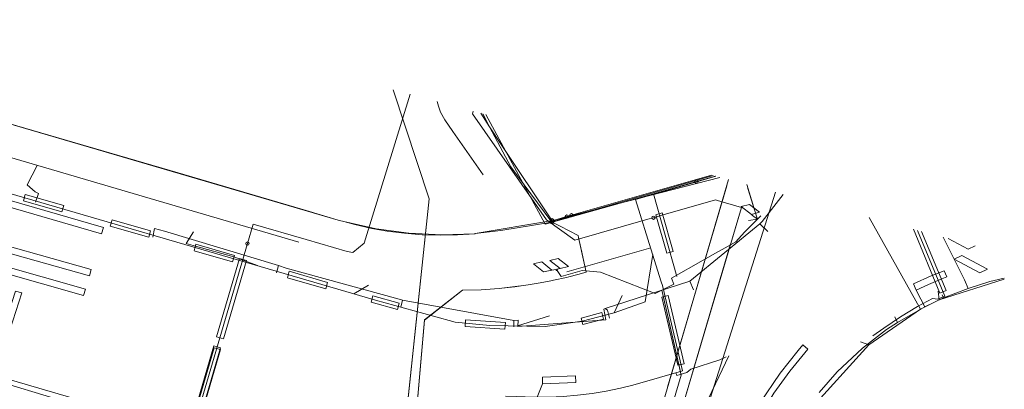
# Model space of a CAD drawing. Header units: metres. Extents: x 136717 to 137105, y 452657 to 453124.
# Tile 27 of 27: x 136957 to 137105, y 453036 to 453091. Entities that reach past the tile are written whole.
import ezdxf

# ---------------------------------------------------------------- set-up
doc = ezdxf.new("R2010")
doc.units = ezdxf.units.M
doc.header["$MEASUREMENT"] = 0
for name, color, linetype, lineweight in [('DATA_GM0344_MANTELBUIS', 7, 'Continuous', 0), ('DATA_GM0344_TELECOMMUNICATIEKAB', 7, 'Continuous', 0), ('DATA_KL1010_TELECOMMUNICATIEKAB', 7, 'Continuous', 0), ('DATA_KL1051_GTWP', 7, 'Continuous', 0), ('DATA_KL1051_KABELBED', 7, 'Continuous', 0), ('DATA_KL1051_MANTELBUIS', 7, 'Continuous', 0), ('DATA_KL1051_MOF', 7, 'Continuous', 0), ('GAS-HD_KL1081_OLIEGASCHEMIPIJP', 7, 'Continuous', 0), ('GAS-LD_KL1081_AFSLUITER', 7, 'Continuous', 0), ('GAS-LD_KL1081_MANTELBUIS', 7, 'Continuous', 0), ('GAS-LD_KL1081_OLIEGASCHEMIPIJP', 7, 'Continuous', 0), ('LS_GM0344_ELEKTRICITEITSKABEL', 7, 'Continuous', 0), ('LS_KL1081_ELEKTRICITEITSKABEL', 7, 'Continuous', 0), ('LS_KL1081_MANTELBUIS', 7, 'Continuous', 0), ('LS_KL1081_MOF', 7, 'Continuous', 0), ('OVERIG_GM0344_MANTELBUIS', 7, 'Continuous', 0), ('OVERIG_GM0344_OVERIG', 7, 'Continuous', 0), ('RIOOL-OD_GM0344_RIOOLLEIDING', 7, 'Continuous', 0), ('RIOOL-VV_GM0344_RIOOLLEIDING', 7, 'Continuous', 0), ('WATER_KL1048_WATERLEIDING', 7, 'Continuous', 0)]:
    doc.layers.add(name, color=color, linetype=linetype, lineweight=lineweight)

# ---------------------------------------------------------------- blocks, each defined once
blk = doc.blocks.new('LI_21O060533_1')
at = {"layer": 'DATA_GM0344_MANTELBUIS', "color": 3, "linetype": 'Continuous', "flags": 128}
for points in [[(137066.41, 453066.08), (137067.67, 453062.04)], [(137056.27, 453038.51), (137053.68, 453049.91)]]:
    blk.add_lwpolyline(points, dxfattribs=at)
at = {"layer": 'DATA_GM0344_TELECOMMUNICATIEKAB', "color": 3, "linetype": 'Continuous', "flags": 128}
for points in [[(136950.29, 453065.77), (136969.51, 453060.23), (136969.24, 453059.27), (136950.02, 453064.81), (136950.29, 453065.77), (136950.29, 453065.77), (136950.67, 453067.03), (136950.66, 453067.34)], [(137066.93, 453062.18), (137068.17, 453062.49), (137066.63, 453063.67), (137065.39, 453063.37), (137066.93, 453062.18)], [(137066.93, 453062.18), (137067.1, 453061.99)], [(136948.14, 453058.37), (136948.42, 453059.33), (136967.66, 453053.89), (136967.39, 453052.92), (136948.14, 453058.37), (136948.14, 453058.37), (136947.95, 453058.43), (136946.93, 453054.96), (136946.95, 453054.64)], [(137098.97, 453052.35), (137095.79, 453058.74)], [(137096.53, 453058.54), (137099.5, 453056.95), (137100.6, 453057.45)], [(136947.29, 453055.43), (136966.53, 453049.98), (136966.8, 453050.95), (136947.56, 453056.39), (136947.29, 453055.43), (136947.29, 453055.43), (136947.13, 453054.9), (136946.95, 453054.64)], [(137097.42, 453055.46), (137101.27, 453053.4), (137102.41, 453053.92), (137098.56, 453055.98), (137097.42, 453055.46)], [(137036.93, 453053.77), (137035.44, 453055.03), (137034.19, 453054.77), (137035.68, 453053.52), (137036.93, 453053.77)], [(137038.19, 453054.04), (137036.63, 453055.23), (137037.87, 453055.53), (137039.41, 453054.35), (137038.17, 453054.04)], [(137097.42, 453055.46), (137098.97, 453052.35)], [(137036.93, 453053.77), (137037.53, 453053.9), (137037.64, 453053.75), (137037.71, 453053.76)], [(137038.17, 453054.04), (137037.69, 453053.93), (137037.8, 453053.78), (137037.71, 453053.76)], [(137091.73, 453050.8), (137093.56, 453051.66), (137095.32, 453052.39), (137096.32, 453052.78), (137095.91, 453053.69), (137093.94, 453052.92), (137091.31, 453051.72), (137091.73, 453050.8)], [(137092.39, 453049.41), (137091.73, 453050.8)], [(137070.33, 453035.28), (137068.53, 453032.36), (137067.21, 453029.96), (137066.32, 453030.43), (137068.21, 453033.8), (137071.25, 453038.33), (137073.96, 453041.73), (137074.66, 453042.55), (137075.42, 453041.9), (137072.69, 453038.6), (137070.33, 453035.28)], [(137035.53, 453036.71), (137035.23, 453035.97)], [(137035.53, 453036.71), (137040.53, 453036.89), (137040.49, 453037.89), (137035.5, 453037.71), (137035.53, 453036.71)]]:
    blk.add_lwpolyline(points, dxfattribs=at)
at = {"layer": 'DATA_KL1010_TELECOMMUNICATIEKAB', "color": 3, "linetype": 'Continuous', "flags": 128}
for points in [[(137034.8, 452919.8), (137043.4, 452951.4), (137045.5, 452960.6), (137045.6, 452967.5), (137045.2, 452973), (137043.4, 452979.8), (137040.8, 452986.5), (137036.8, 452991.9), (137032.4, 452997.5), (137024, 453004.7), (137019.6, 453007.8), (137014.82, 453010.25), (137012.78, 453010.34), (137018.5, 453064.5), (137013.08, 453080.91)], [(137034.8, 452919.8), (137043.4, 452951.4), (137045.5, 452960.6), (137045.6, 452967.5), (137045.2, 452973), (137043.4, 452979.8), (137040.8, 452986.5), (137036.8, 452991.9), (137032.4, 452997.5), (137024, 453004.7), (137019.6, 453007.8), (137014.82, 453010.25), (137012.78, 453010.34), (137018.5, 453064.5), (137013.08, 453080.91)], [(137013.08, 453080.91), (137018.5, 453064.5), (137013.13, 453013.73), (137008.79, 453016.3), (136981.85, 453024.25), (136973.86, 452998.64), (136968.72, 453000.18), (136965.21, 453001.26), (136966.84, 453008.14)], [(137013.08, 453080.91), (137018.5, 453064.5), (137012.77, 453010.35), (137014.85, 453010.24), (137015.13, 453010.13), (137015.26, 453008.96)]]:
    blk.add_lwpolyline(points, dxfattribs=at)
at = {"layer": 'DATA_KL1051_GTWP', "color": 3, "linetype": 'Continuous'}
for centre in [(137039.2, 453061.86), (137039.2, 453061.86), (137039.87, 453062.05), (137039.87, 453062.05), (137036.92, 453061.04), (137036.97, 453061.01), (137036.98, 453061.23), (137036.98, 453061.23), (137037, 453061.29)]:
    blk.add_circle(centre, 0.25, dxfattribs=at)
at = {"layer": 'DATA_KL1051_KABELBED', "color": 3, "linetype": 'Continuous', "flags": 128}
for points in [[(137061.16, 453068.02), (137043.09, 453062.8), (137036.98, 453061.04), (137036.94, 453061.03), (137036.94, 453061.03), (137036.93, 453061.03), (137029.27, 453059.75), (137025.4, 453059.29), (137025.36, 453059.28), (137020.39, 453059.12), (137015.42, 453059.36), (137010.5, 453060.02), (137005.65, 453061.09), (137005, 453061.26), (137004.82, 453061.31), (137000, 453062.74), (136980.77, 453068.45), (136947.34, 453078.16), (136946.85, 453078.3), (136923.47, 453085.12), (136922.29, 453085.23), (136922.13, 453085.24), (136919.95, 453085.45)], [(137062.19, 453067.75), (137043.09, 453062.8), (137036.99, 453061.23), (137036.98, 453061.23), (137036.8, 453061.2), (137025.4, 453059.29), (137025.36, 453059.28), (137022.75, 453059.1), (137020.19, 453059.05), (137017.42, 453059.13), (137014.79, 453059.34), (137012.16, 453059.67), (137009.86, 453060.08), (137007.29, 453060.64), (137005.65, 453061.09), (137005, 453061.26), (137004.82, 453061.31), (136947.34, 453078.16), (136946.57, 453078.39), (136932.99, 453082.39), (136923.6, 453085.16), (136922.29, 453085.23), (136922.12, 453085.24), (136920, 453085.34)], [(137026.56, 453077.3), (137027.58, 453075.36), (137030.76, 453069.35), (137036.8, 453061.2), (137036.92, 453061.03), (137036.93, 453061.03), (137036.97, 453061.01), (137038.2, 453060.39), (137040.88, 453059.02), (137040.95, 453058.68), (137041.42, 453056.48), (137041.77, 453054.84), (137041.87, 453054.39), (137042.07, 453053.47), (137042.07, 453053.47), (137040.83, 453053.13), (137039.49, 453052.8), (137039.11, 453052.71), (137037.17, 453052.27), (137036.76, 453052.2), (137035.18, 453051.89), (137033.37, 453051.59), (137032.65, 453051.49), (137031.39, 453051.32), (137029.43, 453051.1), (137029.07, 453051.06), (137028.33, 453051.01), (137026.32, 453050.86), (137023.5, 453050.77), (137017.79, 453046.31), (137015.51, 453020.45)], [(137026.25, 453077.38), (137027.58, 453075.36), (137029.33, 453072.71), (137036.98, 453061.23)], [(137039.87, 453062.05), (137060.92, 453068.09)], [(137036.98, 453061.23), (137036.99, 453061.23), (137039.2, 453061.86)], [(137039.2, 453061.86), (137039.87, 453062.05)], [(137036.92, 453061.04), (137036.94, 453061.03), (137036.97, 453061.01), (137038.2, 453060.39), (137040.88, 453059.02), (137040.95, 453058.68), (137041.42, 453056.48), (137041.78, 453054.84), (137041.87, 453054.39), (137042.07, 453053.47), (137040.83, 453053.14), (137039.49, 453052.8), (137039.11, 453052.71), (137037.17, 453052.27), (137036.76, 453052.2), (137035.18, 453051.89), (137033.38, 453051.59), (137032.65, 453051.49), (137031.38, 453051.31), (137029.43, 453051.1), (137029.06, 453051.06), (137028.33, 453051.01), (137026.32, 453050.86), (137023.5, 453050.77), (137017.79, 453046.3), (137015.51, 453020.46)], [(137036.97, 453061.01), (137036.97, 453061.01), (137036.98, 453061.04), (137036.99, 453061.23), (137036.99, 453061.23), (137037, 453061.29)]]:
    blk.add_lwpolyline(points, dxfattribs=at)
at = {"layer": 'DATA_KL1051_MANTELBUIS', "color": 3, "linetype": 'Continuous', "flags": 128}
for points in [[(137041.87, 453054.39), (137041.77, 453054.84), (137040.95, 453058.68), (137040.88, 453059.02)], [(137015.51, 453020.45), (137017.79, 453046.31)]]:
    blk.add_lwpolyline(points, dxfattribs=at)
at = {"layer": 'DATA_KL1051_MOF', "color": 3, "linetype": 'Continuous'}
blk.add_circle((137039.87, 453062.05), 0.25, dxfattribs=at)
at = {"layer": 'GAS-HD_KL1081_OLIEGASCHEMIPIJP', "color": 40, "linetype": 'Continuous', "flags": 128}
blk.add_lwpolyline([(137037.86, 452966.61), (137038.14, 452967.56), (137044.79, 452990.22), (137042.47, 452995.78), (137063.5, 453067.4)], dxfattribs=at)
at = {"layer": 'GAS-LD_KL1081_AFSLUITER', "color": 41, "linetype": 'Continuous'}
blk.add_circle((137052.2, 453061.68), 0.25, dxfattribs=at)
at = {"layer": 'GAS-LD_KL1081_MANTELBUIS', "color": 41, "linetype": 'Continuous', "flags": 128}
for points in [[(137054.33, 453036.19), (137063.22, 453066.46)], [(137054.33, 453036.19), (137063.22, 453066.46)], [(137044.81, 452993.55), (137065.28, 453062.73)], [(137058.13, 453038.57), (137063.8, 453057.73)]]:
    blk.add_lwpolyline(points, dxfattribs=at)
at = {"layer": 'GAS-LD_KL1081_OLIEGASCHEMIPIJP', "color": 41, "linetype": 'Continuous', "flags": 128}
for points in [[(137025.11, 453077.69), (137024.99, 453077.28), (137036.11, 453061.38), (137040.38, 453058.31), (137051.34, 453061.44), (137052.2, 453061.68)], [(137041.11, 452980.88), (137044.12, 452991.14), (137043.64, 452991.28), (137044.15, 452993.01), (137044.61, 452992.87), (137065.42, 453063.21), (137061.86, 453064.26)], [(137052.2, 453061.68), (137053.31, 453062), (137061.55, 453064.35), (137061.86, 453064.26)]]:
    blk.add_lwpolyline(points, dxfattribs=at)
at = {"layer": 'LS_GM0344_ELEKTRICITEITSKABEL', "color": 14, "linetype": 'Continuous', "flags": 128}
for points in [[(137051.69, 453022.27), (137056.39, 453037.99), (137053.47, 453050.78), (137055.28, 453051.67), (137054.9, 453052.6), (137059.7, 453055.3), (137061.56, 453056.33), (137063.42, 453057.41), (137064.57, 453058.07), (137065.91, 453059.5), (137066.95, 453060.55), (137067.84, 453061.46), (137067.67, 453062.04), (137066.23, 453066.66)], [(137051.69, 453022.27), (137056.39, 453037.99), (137053.47, 453050.78), (137055.28, 453051.67), (137054.9, 453052.6), (137059.7, 453055.3), (137061.56, 453056.33), (137063.42, 453057.41), (137064.57, 453058.07), (137065.91, 453059.5), (137066.95, 453060.55), (137067.84, 453061.46), (137067.67, 453062.04), (137066.23, 453066.66)], [(137051.69, 453022.27), (137056.39, 453037.99), (137053.47, 453050.78), (137055.28, 453051.67), (137054.9, 453052.6), (137059.7, 453055.3), (137061.56, 453056.33), (137063.42, 453057.41), (137064.57, 453058.07), (137065.91, 453059.5), (137066.95, 453060.55), (137067.84, 453061.46), (137067.67, 453062.04), (137066.23, 453066.66)], [(137051.69, 453022.27), (137056.39, 453037.99), (137053.47, 453050.78), (137055.28, 453051.67), (137054.9, 453052.6), (137059.7, 453055.3), (137061.56, 453056.33), (137063.42, 453057.41), (137064.57, 453058.07), (137065.91, 453059.5), (137066.95, 453060.55), (137067.84, 453061.46), (137067.67, 453062.04), (137066.23, 453066.66)], [(137051.69, 453022.27), (137056.39, 453037.99), (137053.47, 453050.78), (137055.28, 453051.67), (137054.9, 453052.6), (137059.7, 453055.3), (137061.56, 453056.33), (137063.42, 453057.41), (137064.57, 453058.07), (137065.91, 453059.5), (137066.95, 453060.55), (137067.84, 453061.46), (137067.67, 453062.04), (137066.23, 453066.66)], [(137051.69, 453022.27), (137056.39, 453037.99), (137053.47, 453050.78), (137055.28, 453051.67), (137054.9, 453052.6), (137059.7, 453055.3), (137061.56, 453056.33), (137063.42, 453057.41), (137064.57, 453058.07), (137065.91, 453059.5), (137066.95, 453060.55), (137067.84, 453061.46), (137067.67, 453062.04), (137066.23, 453066.66)], [(137051.69, 453022.27), (137056.39, 453037.99), (137053.47, 453050.78), (137055.28, 453051.67), (137054.9, 453052.6), (137059.7, 453055.3), (137061.56, 453056.33), (137063.42, 453057.41), (137064.57, 453058.07), (137065.91, 453059.5), (137066.95, 453060.55), (137067.84, 453061.46), (137067.67, 453062.04), (137066.23, 453066.66)], [(137051.69, 453022.27), (137056.39, 453037.99), (137053.47, 453050.78), (137055.28, 453051.67), (137054.9, 453052.6), (137059.7, 453055.3), (137061.56, 453056.33), (137063.42, 453057.41), (137064.57, 453058.07), (137065.91, 453059.5), (137066.95, 453060.55), (137067.84, 453061.46), (137067.67, 453062.04), (137066.23, 453066.66)], [(137051.69, 453022.27), (137056.39, 453037.99), (137053.47, 453050.78), (137055.28, 453051.67), (137054.9, 453052.6), (137059.7, 453055.3), (137061.56, 453056.33), (137063.42, 453057.41), (137064.57, 453058.07), (137065.91, 453059.5), (137066.95, 453060.55), (137067.84, 453061.46), (137067.67, 453062.04), (137066.23, 453066.66)], [(137051.69, 453022.27), (137056.39, 453037.99), (137053.47, 453050.78), (137055.28, 453051.67), (137054.9, 453052.6), (137059.7, 453055.3), (137061.56, 453056.33), (137063.42, 453057.41), (137064.57, 453058.07), (137065.91, 453059.5), (137066.95, 453060.55), (137067.84, 453061.46), (137067.67, 453062.04), (137066.23, 453066.66)], [(137051.69, 453022.27), (137056.39, 453037.99), (137053.47, 453050.78), (137055.28, 453051.67), (137054.9, 453052.6), (137059.7, 453055.3), (137061.56, 453056.33), (137063.42, 453057.41), (137064.57, 453058.07), (137065.91, 453059.5), (137066.95, 453060.55), (137067.84, 453061.46), (137067.67, 453062.04), (137066.23, 453066.66)], [(137051.69, 453022.27), (137056.39, 453037.99), (137053.47, 453050.78), (137055.28, 453051.67), (137054.9, 453052.6), (137059.7, 453055.3), (137061.56, 453056.33), (137063.42, 453057.41), (137064.57, 453058.07), (137065.91, 453059.5), (137066.95, 453060.55), (137067.84, 453061.46), (137067.67, 453062.04), (137066.23, 453066.66)], [(137051.69, 453022.27), (137056.39, 453037.99), (137053.47, 453050.78), (137055.28, 453051.67), (137054.9, 453052.6), (137059.7, 453055.3), (137061.56, 453056.33), (137063.42, 453057.41), (137064.57, 453058.07), (137065.91, 453059.5), (137066.95, 453060.55), (137067.84, 453061.46), (137067.67, 453062.04), (137066.23, 453066.66)], [(137051.69, 453022.27), (137056.39, 453037.99), (137053.47, 453050.78), (137055.28, 453051.67), (137054.9, 453052.6), (137059.7, 453055.3), (137061.56, 453056.33), (137063.42, 453057.41), (137064.57, 453058.07), (137065.91, 453059.5), (137066.95, 453060.55), (137067.84, 453061.46), (137067.67, 453062.04), (137066.23, 453066.66)], [(137051.69, 453022.27), (137056.39, 453037.99), (137053.47, 453050.78), (137055.28, 453051.67), (137054.9, 453052.6), (137059.7, 453055.3), (137061.56, 453056.33), (137063.42, 453057.41), (137064.57, 453058.07), (137065.91, 453059.5), (137066.95, 453060.55), (137067.84, 453061.46), (137067.67, 453062.04), (137066.23, 453066.66)], [(137051.69, 453022.27), (137056.39, 453037.99), (137053.47, 453050.78), (137055.28, 453051.67), (137054.9, 453052.6), (137059.7, 453055.3), (137061.56, 453056.33), (137063.42, 453057.41), (137064.57, 453058.07), (137065.91, 453059.5), (137066.95, 453060.55), (137067.84, 453061.46), (137067.67, 453062.04), (137066.23, 453066.66)], [(137051.69, 453022.27), (137056.39, 453037.99), (137053.47, 453050.78), (137055.28, 453051.67), (137054.9, 453052.6), (137059.7, 453055.3), (137061.56, 453056.33), (137063.42, 453057.41), (137064.57, 453058.07), (137065.91, 453059.5), (137066.95, 453060.55), (137067.84, 453061.46), (137067.67, 453062.04), (137066.23, 453066.66)], [(137051.69, 453022.27), (137056.39, 453037.99), (137053.47, 453050.78), (137055.28, 453051.67), (137054.9, 453052.6), (137059.7, 453055.3), (137061.56, 453056.33), (137063.42, 453057.41), (137064.57, 453058.07), (137065.91, 453059.5), (137066.95, 453060.55), (137067.84, 453061.46), (137067.67, 453062.04), (137066.23, 453066.66)], [(137051.69, 453022.27), (137056.39, 453037.99), (137053.47, 453050.78), (137055.28, 453051.67), (137054.9, 453052.6), (137059.7, 453055.3), (137061.56, 453056.33), (137063.42, 453057.41), (137064.57, 453058.07), (137065.91, 453059.5), (137066.95, 453060.55), (137067.84, 453061.46), (137067.67, 453062.04), (137066.23, 453066.66)], [(137051.69, 453022.27), (137056.39, 453037.99), (137053.47, 453050.78), (137055.28, 453051.67), (137054.9, 453052.6), (137059.7, 453055.3), (137061.56, 453056.33), (137063.42, 453057.41), (137064.57, 453058.07), (137065.91, 453059.5), (137066.95, 453060.55), (137067.84, 453061.46), (137067.67, 453062.04), (137066.23, 453066.66)], [(137051.69, 453022.27), (137056.39, 453037.99), (137053.47, 453050.78), (137055.28, 453051.67), (137054.9, 453052.6), (137059.7, 453055.3), (137061.56, 453056.33), (137063.42, 453057.41), (137064.57, 453058.07), (137065.91, 453059.5), (137066.95, 453060.55), (137067.84, 453061.46), (137067.67, 453062.04), (137066.23, 453066.66)], [(137051.69, 453022.27), (137056.39, 453037.99), (137053.47, 453050.78), (137055.28, 453051.67), (137054.9, 453052.6), (137059.7, 453055.3), (137061.56, 453056.33), (137063.42, 453057.41), (137064.57, 453058.07), (137065.91, 453059.5), (137066.95, 453060.55), (137067.84, 453061.46), (137067.67, 453062.04), (137066.23, 453066.66)], [(137051.69, 453022.27), (137056.39, 453037.99), (137053.47, 453050.78), (137055.28, 453051.67), (137054.9, 453052.6), (137059.7, 453055.3), (137061.56, 453056.33), (137063.42, 453057.41), (137064.57, 453058.07), (137065.91, 453059.5), (137066.95, 453060.55), (137067.84, 453061.46), (137067.67, 453062.04), (137066.23, 453066.66)], [(137051.69, 453022.27), (137056.39, 453037.99), (137053.47, 453050.78), (137055.28, 453051.67), (137054.9, 453052.6), (137059.7, 453055.3), (137061.56, 453056.33), (137063.42, 453057.41), (137064.57, 453058.07), (137065.91, 453059.5), (137066.95, 453060.55), (137067.84, 453061.46), (137067.67, 453062.04), (137066.23, 453066.66)], [(137051.69, 453022.27), (137056.39, 453037.99), (137053.47, 453050.78), (137055.28, 453051.67), (137054.9, 453052.6), (137059.7, 453055.3), (137061.56, 453056.33), (137063.42, 453057.41), (137064.57, 453058.07), (137065.91, 453059.5), (137066.95, 453060.55), (137067.84, 453061.46), (137067.1, 453061.99)], [(137051.69, 453022.27), (137056.39, 453037.99), (137053.47, 453050.78), (137055.28, 453051.67), (137054.9, 453052.6), (137059.7, 453055.3), (137061.56, 453056.33), (137063.42, 453057.41), (137064.57, 453058.07), (137065.91, 453059.5), (137066.95, 453060.55), (137067.84, 453061.46), (137068.33, 453061.97)], [(137051.69, 453022.27), (137056.39, 453037.99), (137053.47, 453050.78), (137055.28, 453051.67), (137054.9, 453052.6), (137059.7, 453055.3), (137061.56, 453056.33), (137063.42, 453057.41), (137064.57, 453058.07), (137065.91, 453059.5), (137066.95, 453060.55), (137067.84, 453061.46), (137068.33, 453061.97)], [(137051.69, 453022.27), (137056.39, 453037.99), (137053.47, 453050.78), (137055.28, 453051.67), (137054.9, 453052.6), (137059.7, 453055.3), (137061.56, 453056.33), (137063.42, 453057.41), (137064.57, 453058.07), (137065.91, 453059.5), (137066.95, 453060.55), (137067.84, 453061.46), (137068.33, 453061.97)], [(137051.69, 453022.27), (137056.39, 453037.99), (137053.47, 453050.78), (137055.28, 453051.67), (137054.9, 453052.6), (137059.7, 453055.3), (137061.56, 453056.33), (137063.42, 453057.41), (137064.57, 453058.07), (137065.91, 453059.5), (137066.95, 453060.55), (137067.84, 453061.46), (137066.48, 453061.24)], [(137051.69, 453022.27), (137056.39, 453037.99), (137053.47, 453050.78), (137052.44, 453050.28), (137048.33, 453051.89), (137044.22, 453053.5), (137041.51, 453053.75), (137038.31, 453052.86), (137037.71, 453053.76)], [(137077.14, 453035.42), (137079.85, 453038.49), (137083.62, 453042.08), (137087.24, 453044.87), (137088.9, 453045.92), (137093, 453048.29), (137095.82, 453049.62), (137099.53, 453051.06), (137102.78, 453052.08), (137104.96, 453052.57)], [(137077.14, 453035.42), (137079.85, 453038.49), (137083.62, 453042.08), (137087.24, 453044.87), (137088.9, 453045.92), (137093, 453048.29), (137095.82, 453049.62), (137099.53, 453051.06), (137102.78, 453052.08), (137104.96, 453052.57)], [(137077.14, 453035.42), (137079.85, 453038.49), (137083.62, 453042.08), (137087.24, 453044.87), (137088.9, 453045.92), (137093, 453048.29), (137095.82, 453049.62), (137099.53, 453051.06), (137102.78, 453052.08), (137104.96, 453052.57)], [(137077.14, 453035.42), (137079.85, 453038.49), (137083.62, 453042.08), (137087.24, 453044.87), (137088.9, 453045.92), (137093, 453048.29), (137095.82, 453049.62), (137099.53, 453051.06), (137098.97, 453052.35)], [(137077.14, 453035.42), (137079.85, 453038.49), (137083.62, 453042.08), (137087.24, 453044.87), (137088.9, 453045.92), (137093, 453048.29), (137095.82, 453049.62), (137095.6, 453050.08)], [(137077.14, 453035.42), (137079.85, 453038.49), (137083.62, 453042.08), (137087.24, 453044.87), (137088.9, 453045.92), (137093, 453048.29), (137092.39, 453049.41)], [(137077.14, 453035.42), (137079.85, 453038.49), (137083.62, 453042.08), (137087.24, 453044.87), (137088.9, 453045.92), (137088.49, 453046.76)], [(137031.24, 453026.15), (137035.23, 453035.97)]]:
    blk.add_lwpolyline(points, dxfattribs=at)
at = {"layer": 'LS_KL1081_ELEKTRICITEITSKABEL', "color": 14, "linetype": 'Continuous', "flags": 128}
for points in [[(137015.63, 453080.23), (137008.69, 453057.83), (137006.99, 453056.45), (137006.18, 453056.62), (137000, 453058.4), (136992.02, 453060.73), (136991.16, 453057.8)], [(137027.02, 453077.18), (137035.92, 453060.7), (137052.21, 453065.29), (137058.68, 453067.11)], [(137058.68, 453067.11), (137061.54, 453067.92)], [(137052.21, 453065.29), (137055.72, 453052.82)], [(136981.74, 453025.53), (136981.77, 453025.61), (136981.73, 453025.68), (136991.16, 453057.8)]]:
    blk.add_lwpolyline(points, dxfattribs=at)
at = {"layer": 'LS_KL1081_MANTELBUIS', "color": 14, "linetype": 'Continuous', "flags": 128}
for points in [[(137053.54, 453062.39), (137052.58, 453062.12), (137054.21, 453056.35), (137055.17, 453056.62), (137053.54, 453062.39)], [(136989.95, 453055.55), (136986.5, 453043.77), (136987.55, 453043.46), (136991.01, 453055.24), (136989.95, 453055.55)], [(136986.13, 453042.42), (136981.38, 453026.26), (136982.39, 453025.96), (136987.13, 453042.13), (136986.13, 453042.42)]]:
    blk.add_lwpolyline(points, dxfattribs=at)
at = {"layer": 'LS_KL1081_MOF', "color": 14, "linetype": 'Continuous'}
for centre in [(137058.68, 453067.11), (136991.16, 453057.8)]:
    blk.add_circle(centre, 0.25, dxfattribs=at)
at = {"layer": 'OVERIG_GM0344_MANTELBUIS', "color": 111, "linetype": 'Continuous', "flags": 128}
for points in [[(136957.75, 453065.18), (136963.53, 453063.51), (136963.25, 453062.55), (136957.48, 453064.22), (136957.75, 453065.18)], [(136970.81, 453061.37), (136976.58, 453059.72), (136976.31, 453058.76), (136970.53, 453060.4), (136970.81, 453061.37)], [(137096.21, 453050.73), (137095.28, 453050.34), (137091.3, 453059.94)], [(137092.51, 453059.62), (137096.21, 453050.73)], [(136983.42, 453057.68), (136989.2, 453056.01), (136988.92, 453055.05), (136983.14, 453056.72), (136983.42, 453057.68)], [(136997.44, 453053.62), (137003.21, 453051.96), (137002.94, 453051), (136997.16, 453052.66), (136997.44, 453053.62)], [(136952.2, 453038.06), (136956.28, 453050.66), (136957.23, 453050.36), (136953.15, 453037.76), (136952.2, 453038.06)], [(137009.75, 453048.97), (137010.02, 453049.93), (137013.97, 453048.83), (137013.7, 453047.86), (137009.75, 453048.97)], [(137056.83, 453039.71), (137055.86, 453039.49), (137053.47, 453049.75), (137054.44, 453049.98), (137056.83, 453039.71)], [(137041.32, 453046.59), (137044.47, 453047.41), (137044.72, 453046.44), (137041.57, 453045.62), (137041.32, 453046.59)], [(137023.96, 453046.33), (137029.94, 453045.92), (137029.87, 453044.92), (137023.89, 453045.33), (137023.96, 453046.33)], [(136983.3, 453028.82), (136982.34, 453029.1), (136986.17, 453042.13), (136987.13, 453041.85), (136983.3, 453028.82)]]:
    blk.add_lwpolyline(points, dxfattribs=at)
at = {"layer": 'OVERIG_GM0344_OVERIG', "color": 111, "linetype": 'Continuous', "flags": 128}
for points in [[(136923.48, 453091.45), (136922.54, 453090.58), (136922.84, 453088.64), (136923.18, 453087.09), (136925.92, 453083.38), (136926.87, 453083.11), (136926.28, 453081), (136925.25, 453077.55), (136924.84, 453076.19), (136925.53, 453074.02), (136954.07, 453065.71), (136974.88, 453059.65), (137010.43, 453049.29), (137019.13, 453046.87), (137022.39, 453045.97), (137027.62, 453045.46), (137035.94, 453045.34), (137041.47, 453046.11), (137046.32, 453047.39), (137050.95, 453049.01), (137052.1, 453056.14)], [(137019.7, 453079.14), (137019.87, 453078.44), (137020.21, 453077.56), (137020.84, 453076.39), (137022.06, 453074.62), (137026.59, 453068.14)], [(137061.6, 453067.91), (137058.51, 453067.02), (137049.51, 453064.42), (137052.08, 453056.2)], [(136992.65, 453054.47), (136989.12, 453055.81), (136989.12, 453055.81), (136983.36, 453057.41), (136981.97, 453057.82), (136983.06, 453059.57)], [(137091.92, 453059.77), (137096.01, 453049.88), (137094.94, 453049.44), (137094.18, 453049.55), (137091.89, 453048.34), (137089.36, 453046.8), (137086.84, 453045.06), (137085.2, 453043.92)], [(137051.79, 453057.17), (137039.17, 453053.56)], [(137052.08, 453056.2), (137052.37, 453055.26)], [(137052.37, 453055.26), (137052.58, 453054.6)], [(137052.58, 453054.6), (137053.38, 453052.04)], [(137007.18, 453050.24), (137009.34, 453051.54)], [(137053.38, 453052.04), (137053.55, 453051.48), (137053.59, 453051.46), (137053.64, 453051.28), (137056.58, 453038.65), (137055.59, 453038.36)], [(137046.32, 453047.39), (137047.52, 453050)], [(137031.78, 453045.4), (137036.56, 453046.93)], [(137063.15, 453040.76), (137062.18, 453040.29), (137057.83, 453038.92), (137057.22, 453038.42), (137055.7, 453037.98), (137055.58, 453038.36)], [(137056.1, 453003.7), (137055.83, 453015.4), (137057.08, 453024.91), (137058.99, 453031.36), (137063.54, 453040.91)], [(137029.96, 453034.86), (137031.59, 453034.8), (137034.28, 453034.69), (137036.47, 453034.72), (137038.64, 453034.82), (137040.81, 453035.01), (137042.98, 453035.27), (137045.12, 453035.62), (137047.26, 453036.05), (137049.11, 453036.49), (137053.11, 453037.65), (137055.01, 453038.19)], [(137055.01, 453038.19), (137055.59, 453038.36)]]:
    blk.add_lwpolyline(points, dxfattribs=at)
at = {"layer": 'RIOOL-OD_GM0344_RIOOLLEIDING', "color": 212, "linetype": 'Continuous', "flags": 128}
blk.add_lwpolyline([(136854.13, 453065.49), (136856.93, 453065.26), (136870.1, 453061.43), (136912.14, 453049.22), (136925.3, 453045.41), (136948.9, 453038.51), (136966.84, 453033.11), (136978.49, 453029.62), (136981.01, 453028.86), (136987.8, 453026.83)], dxfattribs=at)
at = {"layer": 'RIOOL-VV_GM0344_RIOOLLEIDING', "color": 211, "linetype": 'Continuous', "flags": 128}
for points in [[(136931.26, 453077.85), (136998.89, 453058.01)], [(136959.56, 453069.55), (136958.06, 453066.6), (136959.25, 453065.55)], [(136959.28, 453064), (136959.73, 453065.32), (136959.25, 453065.55)], [(137071.72, 453065.19), (137068.53, 453061.1)], [(137092.36, 453047.94), (137084.65, 453061.72)], [(137068.21, 453060.78), (137057.68, 453052.14)], [(137069.38, 453059.59), (137068.21, 453060.78), (137068.53, 453061.1)], [(136976.93, 453058.75), (136977.21, 453060.05), (136978.67, 453059.65)], [(136995.85, 453054.49), (136978.67, 453059.65)], [(136995.54, 453053.39), (136995.85, 453054.49), (136997, 453054.09)], [(136997, 453054.09), (137013.99, 453049.43)], [(137045.03, 453046.34), (137044.74, 453047.95), (137044.97, 453048.03), (137057.68, 453052.14), (137058.23, 453050.83)], [(137095.16, 453049.35), (137104.92, 453052.44)], [(137092.36, 453047.94), (137095.16, 453049.35), (137095.03, 453050.66)], [(137014.22, 453048.24), (137014.48, 453049.26), (137013.99, 453049.43)], [(137014.48, 453049.26), (137031.2, 453046.23)], [(137045.6, 453046.57), (137045.3, 453047.8), (137044.97, 453048.03)], [(137092.36, 453047.94), (137084.57, 453042.56), (137083.34, 453043)], [(137031.22, 453045.29), (137031.2, 453046.23), (137031.85, 453046.26), (137031.83, 453045.33)], [(137031.83, 453045.33), (137045.03, 453046.34)], [(137084.57, 453042.56), (137075.43, 453032.45), (137074.36, 453032.64)]]:
    blk.add_lwpolyline(points, dxfattribs=at)
at = {"layer": 'WATER_KL1048_WATERLEIDING', "color": 5, "linetype": 'Continuous', "flags": 128}
for points in [[(137070.55, 453065.5), (137046.2, 452988.59)], [(137029.15, 453006.39), (137020.6, 453012.74), (137011.15, 453018), (137007.15, 453020.23), (136998.27, 453023.98), (136988.19, 453027.71), (136908.74, 453050.98)]]:
    blk.add_lwpolyline(points, dxfattribs=at)

msp = doc.modelspace()

# ---------------------------------------------------------------- block references
at = {"linetype": 'Continuous'}
msp.add_blockref('LI_21O060533_1', (0, 0), dxfattribs=at)

doc.saveas('drawing.dxf')
